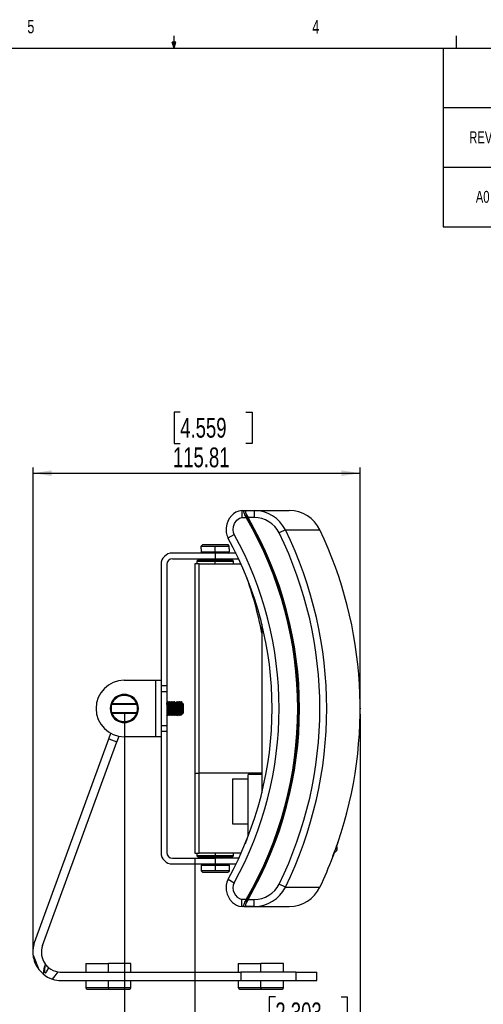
# Model space of a CAD drawing. Extents: x 11 to 421, y 5 to 275.
# Tile 9 of 10: x 189 to 271, y 101 to 275. Entities that reach past the tile are written whole.
import ezdxf
from ezdxf.enums import TextEntityAlignment as Align

# ---------------------------------------------------------------- set-up
doc = ezdxf.new("R2010")
doc.units = 0
doc.header["$PDSIZE"] = -1
doc.layers.get('0').update_dxf_attribs({"linetype": 'CONTINUOUS'})
doc.dimstyles.new('SLDDIMSTYLE0', dxfattribs={"dimtxt": 3.5, "dimasz": 3.302, "dimexe": 0, "dimexo": 0.0625, "dimgap": 0.875, "dimtad": 1, "dimlfac": 2, "dimrnd": 1e-09, "dimzin": 4, "dimsah": 1, "dimcen": 0.09, "dimazin": 3, "dimtfac": 1, "dimtofl": 0, "dimtmove": 0, "dimatfit": 3})
doc.dimstyles.new('SLDDIMSTYLE1', dxfattribs={"dimtxt": 3.5, "dimasz": 3.302, "dimexe": 0, "dimexo": 0.0625, "dimgap": 0.875, "dimtad": 1, "dimlfac": 2, "dimrnd": 1e-09, "dimzin": 12, "dimsah": 1, "dimcen": 0.09, "dimazin": 3, "dimtfac": 1, "dimtofl": 0, "dimtmove": 0, "dimatfit": 3})
doc.dimstyles.new('SLDDIMSTYLE2', dxfattribs={"dimtxt": 3.5, "dimasz": 3.302, "dimexe": 0, "dimexo": 0.0625, "dimgap": 0.875, "dimtad": 1, "dimlfac": 2, "dimrnd": 1e-09, "dimzin": 4, "dimsah": 1, "dimcen": 0.09, "dimazin": 3, "dimtfac": 1, "dimtmove": 0, "dimatfit": 3})

# ---------------------------------------------------------------- blocks, each defined once
blk = doc.blocks.new('SW_TABLEANNOTATION_0')
at = {"color": 0, "linetype": 'CONTINUOUS'}
for p, q in [((0, 0), (0, -10.54)), ((0, 0), (15.24, 0)), ((15.24, 0), (91.44, 0)), ((91.44, 0), (121.92, 0)), ((121.92, 0), (152.4, 0)), ((152.4, 0), (152.4, -10.54)), ((0, -10.54), (0, -21.07)), ((0, -10.54), (15.24, -10.54)), ((15.24, -10.54), (15.24, -21.07)), ((15.24, -10.54), (91.44, -10.54)), ((91.44, -10.54), (91.44, -21.07)), ((91.44, -10.54), (121.92, -10.54)), ((121.92, -10.54), (121.92, -21.07)), ((121.92, -10.54), (152.4, -10.54)), ((152.4, -10.54), (152.4, -21.07)), ((0, -21.07), (15.24, -21.07)), ((0, -21.07), (0, -31.61)), ((15.24, -21.07), (91.44, -21.07)), ((15.24, -21.07), (15.24, -31.61)), ((91.44, -21.07), (121.92, -21.07)), ((91.44, -21.07), (91.44, -31.61)), ((121.92, -21.07), (152.4, -21.07)), ((121.92, -21.07), (121.92, -31.61)), ((152.4, -21.07), (152.4, -31.61)), ((0, -31.61), (15.24, -31.61)), ((15.24, -31.61), (91.44, -31.61)), ((91.44, -31.61), (121.92, -31.61)), ((121.92, -31.61), (152.4, -31.61))]:
    blk.add_line(p, q, dxfattribs=at)
at = {"color": 0, "linetype": 'CONTINUOUS', "width": 0.7}
for s, height, p in [('REVISIONS', 2.117, (69.28, -6.95)), ('REV.', 2.117, (4.63, -17.49)), ('DESCRIPTION', 2.1167, (44.48, -17.49)), ('DATE', 2.117, (103.23, -17.49)), ('APPROVED', 2.117, (129.56, -17.49)), ('A0', 2.117, (5.79, -28.02)), ('INITIAL RELEASE', 2.1167, (43.12, -28.02)), ('4/6/2023', 2.117, (100.75, -28.02)), ('KT', 2.117, (135.73, -28.02))]:
    blk.add_text(s, height=height, dxfattribs=at).set_placement(p, align=Align.BOTTOM_LEFT)
blk = doc.blocks.new('_D_3')
at = {"color": 7, "linetype": 'CONTINUOUS'}
for p, q in [((248.88, 152.44), (248.88, 90.65)), ((219.63, 126.87), (219.63, 90.65)), ((233.86, 102.44), (232.79, 102.44)), ((232.79, 102.44), (232.79, 96.88)), ((245.49, 102.44), (246.56, 102.44)), ((246.56, 102.44), (246.56, 96.88)), ((232.79, 96.88), (233.86, 96.88)), ((246.56, 96.88), (245.49, 96.88)), ((219.63, 91.65), (213.28, 91.65)), ((248.88, 91.65), (219.63, 91.65)), ((248.88, 91.65), (255.23, 91.65))]:
    blk.add_line(p, q, dxfattribs=at)
for points in [[(219.63, 91.65), (216.32, 92.15), (216.32, 91.14)], [(248.88, 91.65), (252.18, 91.14), (252.18, 92.15)]]:
    blk.add_solid(points, dxfattribs=at)
at = {"color": 7, "linetype": 'CONTINUOUS', "width": 0.7}
for s, p in [('2.303', (233.86, 96.88)), ('58.50', (233.86, 91.65))]:
    blk.add_text(s, height=3.5, dxfattribs=at).set_placement(p, align=Align.BOTTOM_LEFT)
blk = doc.blocks.new('_D_4')
at = {"color": 7, "linetype": 'CONTINUOUS'}
for p, q in [((207.13, 152.44), (207.13, 77.48)), ((248.88, 152.44), (248.88, 77.48)), ((222.46, 89.27), (221.39, 89.27)), ((221.39, 89.27), (221.39, 83.72)), ((234.09, 89.27), (235.16, 89.27)), ((235.16, 89.27), (235.16, 83.72)), ((221.39, 83.72), (222.46, 83.72)), ((235.16, 83.72), (234.09, 83.72)), ((207.13, 78.48), (248.88, 78.48))]:
    blk.add_line(p, q, dxfattribs=at)
for points in [[(207.13, 78.48), (210.43, 77.97), (210.43, 78.99)], [(248.88, 78.48), (245.57, 78.99), (245.57, 77.97)]]:
    blk.add_solid(points, dxfattribs=at)
at = {"color": 7, "linetype": 'CONTINUOUS', "width": 0.7}
for s, p in [('3.287', (222.46, 83.72)), ('83.50', (222.46, 78.48))]:
    blk.add_text(s, height=3.5, rotation=360, dxfattribs=at).set_placement(p, align=Align.BOTTOM_LEFT)
blk = doc.blocks.new('_D_5')
at = {"color": 7, "linetype": 'CONTINUOUS'}
for p, q in [((217.02, 205.88), (215.96, 205.88)), ((215.96, 205.88), (215.96, 200.32)), ((228.66, 205.88), (229.73, 205.88)), ((229.73, 205.88), (229.73, 200.32)), ((215.96, 200.32), (217.02, 200.32)), ((229.73, 200.32), (228.66, 200.32)), ((190.97, 110.82), (190.97, 196.08)), ((248.88, 154.44), (248.88, 196.08)), ((190.97, 195.08), (248.88, 195.08))]:
    blk.add_line(p, q, dxfattribs=at)
for points in [[(190.97, 195.08), (194.27, 194.58), (194.27, 195.59)], [(248.88, 195.08), (245.57, 195.59), (245.57, 194.58)]]:
    blk.add_solid(points, dxfattribs=at)
at = {"color": 7, "linetype": 'CONTINUOUS', "width": 0.7}
for s, p in [('4.559', (217.02, 200.32)), ('115.81', (215.73, 195.08))]:
    blk.add_text(s, height=3.5, dxfattribs=at).set_placement(p, align=Align.BOTTOM_LEFT)

msp = doc.modelspace()

# ---------------------------------------------------------------- linework, layer by layer
at = {"color": 7, "linetype": 'CONTINUOUS'}
for p, q in [((215.9254, 270.3087), (215.9254, 272.4626)), ((265.9317, 270.3087), (265.9317, 272.4626)), ((15.9068, 270.3087), (415.9568, 270.3087)), ((215.9254, 270.3087), (215.5889, 271.3737)), ((216.2443, 271.3737), (215.5889, 271.3737)), ((215.7467, 271.3737), (215.9254, 270.3087)), ((215.9254, 270.3087), (216.2443, 271.3737)), ((216.0501, 271.3737), (215.9254, 270.3087)), ((227.9383, 188.4692), (227.9383, 187.2192)), ((227.9383, 188.4692), (228.2757, 188.4692)), ((228.2757, 188.4692), (230.1069, 188.4692)), ((228.6105, 188.4692), (230.1069, 188.4692)), ((230.1069, 188.4692), (236.3323, 188.4692)), ((227.9383, 187.2192), (228.694, 187.2192)), ((230.1069, 187.2192), (229.027, 187.2192)), ((229.1546, 186.6692), (229.3087, 186.6692)), ((235.6278, 185.0435), (234.5323, 184.5072)), ((235.6278, 185.0435), (241.752, 185.0435)), ((225.4873, 183.6638), (226.5715, 184.2624)), ((220.7252, 181.6942), (220.7252, 181.1942)), ((220.7252, 181.6942), (220.7498, 181.6942)), ((220.7252, 181.1942), (220.9752, 180.9442)), ((220.7252, 181.1942), (223.2252, 181.1942)), ((220.7498, 182.1942), (223.2252, 182.1942)), ((220.7498, 181.6942), (220.7498, 182.1942)), ((221.0026, 182.4442), (225.4478, 182.4442)), ((223.2252, 182.1942), (225.7006, 182.1942)), ((223.2252, 181.1942), (223.2252, 182.1942)), ((223.2252, 180.9442), (223.2252, 181.1942)), ((223.2252, 181.1942), (225.7252, 181.1942)), ((225.4752, 180.9442), (225.7252, 181.1942)), ((225.7006, 181.6942), (225.7006, 182.1942)), ((225.7006, 181.6942), (225.7252, 181.6942)), ((225.7252, 181.1942), (225.7252, 181.6942)), ((223.2252, 180.9442), (215.6252, 180.9442)), ((215.6252, 179.9442), (223.2252, 179.9442)), ((220.2252, 179.7692), (219.9752, 179.5192)), ((219.9752, 179.5192), (219.9752, 179.0192)), ((219.9752, 179.5192), (223.2252, 179.5192)), ((220.2252, 179.7692), (223.2252, 179.7692)), ((222.2053, 179.8107), (222.1225, 179.7692)), ((222.2002, 179.8317), (222.2002, 179.8082)), ((223.2252, 180.9442), (223.2252, 179.9442)), ((226.9199, 180.9442), (223.2252, 180.9442)), ((223.2252, 179.9442), (227.4005, 179.9442)), ((223.2252, 179.8692), (223.2252, 179.8942)), ((223.2252, 179.7692), (223.2252, 179.5192)), ((223.2252, 179.7692), (226.2252, 179.7692)), ((223.2252, 179.0192), (223.2252, 179.5192)), ((223.2252, 179.5192), (226.4752, 179.5192)), ((224.2502, 179.9317), (224.2502, 179.9442)), ((224.3779, 179.7692), (224.4722, 179.8165)), ((224.4581, 179.8221), (224.4753, 179.8192)), ((226.4752, 179.5192), (226.2252, 179.7692)), ((226.4752, 179.0192), (226.4752, 179.5192)), ((213.6252, 178.9442), (213.6252, 158.4442)), ((214.6252, 178.9442), (214.6252, 157.4442)), ((219.6252, 179.0192), (219.6252, 142.0043)), ((220.3752, 179.0192), (219.6252, 179.0192)), ((220.3752, 142.0043), (220.3752, 179.0192)), ((220.3752, 179.0192), (227.7932, 179.0192)), ((231.4753, 168.3446), (231.4753, 138.5461)), ((207.1252, 158.4442), (212.6252, 158.4442)), ((212.6252, 158.4442), (212.6252, 148.4442)), ((212.6252, 158.4442), (213.6252, 158.4442)), ((213.6252, 158.4442), (213.6252, 148.4442)), ((214.6252, 157.4442), (213.6252, 157.4442)), ((214.6252, 157.4442), (214.6252, 156.4442)), ((213.6252, 156.4442), (214.6252, 156.4442)), ((214.6252, 156.4442), (214.6252, 150.4442)), ((209.4763, 154.2942), (204.7742, 154.2942)), ((209.3686, 154.1442), (204.8819, 154.1442)), ((214.6377, 154.4692), (214.6252, 154.4692)), ((214.7002, 153.4442), (214.6752, 153.4442)), ((214.7474, 154.6771), (214.7502, 154.6943)), ((214.8877, 154.4692), (214.8642, 154.4692)), ((214.9502, 153.4442), (214.9252, 153.4442)), ((214.9974, 154.6769), (215.0002, 154.6942)), ((215.1377, 154.4692), (215.1142, 154.4692)), ((215.2502, 154.6942), (215.1377, 154.4692)), ((215.2002, 153.4442), (215.1752, 153.4442)), ((215.3877, 154.4692), (215.3627, 154.4692)), ((215.4502, 153.4442), (215.4252, 153.4442)), ((215.4974, 154.6771), (215.5002, 154.6942)), ((215.6377, 154.4692), (215.6142, 154.4692)), ((215.7002, 153.4442), (215.6752, 153.4442)), ((215.7474, 154.6771), (215.7502, 154.6943)), ((215.8877, 154.4692), (215.8642, 154.4692)), ((215.9502, 153.4442), (215.9252, 153.4442)), ((215.9974, 154.6769), (216.0002, 154.6942)), ((216.1377, 154.4692), (216.1142, 154.4692)), ((216.2002, 153.4442), (216.1752, 153.4442)), ((216.3877, 154.4692), (216.3627, 154.4692)), ((216.4502, 153.4442), (216.4252, 153.4442)), ((216.4974, 154.6771), (216.5002, 154.6942)), ((216.6377, 154.4692), (216.6142, 154.4692)), ((216.7002, 153.4442), (216.6752, 153.4442)), ((216.7474, 154.6771), (216.7502, 154.6943)), ((216.8877, 154.4692), (216.8642, 154.4692)), ((216.9502, 153.4442), (216.9252, 153.4442)), ((216.9974, 154.6769), (217.0002, 154.6942)), ((217.1375, 154.4692), (217.1142, 154.4692)), ((217.2502, 154.6942), (217.1377, 154.4692)), ((217.3627, 154.4692), (217.1377, 154.4692)), ((217.3752, 153.4442), (217.1752, 153.4442)), ((217.3627, 154.4692), (217.2502, 154.6942)), ((217.3752, 154.4692), (217.363, 154.4692)), ((217.6252, 154.2192), (217.3752, 154.4692)), ((217.3752, 153.4442), (217.3752, 154.4692)), ((217.3752, 152.4192), (217.3752, 153.4442)), ((217.6252, 153.4442), (217.3752, 153.4442)), ((217.6252, 153.4442), (217.6252, 154.2192)), ((217.6252, 152.6692), (217.6252, 153.4442)), ((204.7742, 152.5942), (209.4763, 152.5942)), ((204.8819, 152.7442), (209.3686, 152.7442)), ((214.7377, 152.4192), (214.7612, 152.4192)), ((214.9877, 152.4192), (215.0112, 152.4192)), ((215.2377, 152.4192), (215.2612, 152.4192)), ((215.4877, 152.4192), (215.5112, 152.4192)), ((215.7377, 152.4192), (215.7612, 152.4192)), ((215.9877, 152.4192), (216.0112, 152.4192)), ((216.2377, 152.4192), (216.2612, 152.4192)), ((216.4877, 152.4192), (216.5112, 152.4192)), ((216.7377, 152.4192), (216.7612, 152.4192)), ((216.9877, 152.4192), (217.0112, 152.4192)), ((217.2377, 152.4192), (217.3752, 152.4192)), ((217.3752, 152.4192), (217.6252, 152.6692)), ((213.6252, 150.4442), (214.6252, 150.4442)), ((214.6252, 150.4442), (214.6252, 149.4442)), ((204.3683, 148.0626), (204.7297, 149.0554)), ((206.1392, 148.5424), (205.7779, 147.5495)), ((212.6252, 148.4442), (207.1252, 148.4442)), ((213.6252, 148.4442), (212.6252, 148.4442)), ((213.6252, 149.4442), (214.6252, 149.4442)), ((213.6252, 148.4442), (213.6252, 127.9442)), ((214.6252, 149.4442), (214.6252, 127.9442)), ((191.2487, 112.0167), (204.3683, 148.0626)), ((192.6582, 111.5036), (205.7779, 147.5495)), ((204.3683, 148.0626), (205.7779, 147.5495)), ((219.6252, 142.0043), (219.6252, 127.8692)), ((219.6252, 142.0043), (220.3752, 142.0043)), ((231.4752, 142.0043), (220.3752, 142.0043)), ((220.3752, 127.8692), (220.3752, 142.0043)), ((231.4752, 141.7542), (229.0752, 141.7542)), ((229.0752, 130.9628), (229.0752, 141.7542)), ((230.2252, 141.7542), (230.2252, 142.0043)), ((226.2852, 140.9942), (229.0752, 140.9942)), ((226.2852, 140.9942), (226.2852, 133.0542)), ((226.2852, 133.0542), (229.0752, 133.0542)), ((229.0876, 131.1248), (228.4956, 129.4997)), ((219.6252, 127.8692), (220.3752, 127.8692)), ((219.9752, 127.8692), (219.9752, 127.3692)), ((219.9752, 127.3692), (220.2252, 127.1192)), ((223.2252, 127.3692), (219.9752, 127.3692)), ((227.7775, 127.8692), (220.3752, 127.8692)), ((223.2252, 127.8692), (223.2252, 127.3692)), ((223.2252, 127.1192), (223.2252, 127.3692)), ((226.4752, 127.3692), (223.2252, 127.3692)), ((226.2252, 127.1192), (226.4752, 127.3692)), ((226.4752, 127.3692), (226.4752, 127.8692)), ((215.6252, 126.9442), (223.2252, 126.9442)), ((215.6252, 125.9442), (223.2252, 125.9442)), ((223.2252, 127.1192), (220.2252, 127.1192)), ((220.9752, 125.9442), (220.7252, 125.6942)), ((220.7252, 125.6942), (220.7252, 125.1942)), ((223.2252, 125.6942), (220.7252, 125.6942)), ((222.1225, 127.1192), (222.2002, 127.0802)), ((222.2002, 127.0817), (222.2002, 127.0582)), ((226.2252, 127.1192), (223.2252, 127.1192)), ((223.2252, 126.9442), (223.2252, 125.9442)), ((227.4022, 126.9442), (223.2252, 126.9442)), ((223.2252, 125.9442), (223.2252, 125.6942)), ((223.2252, 125.9442), (226.9297, 125.9442)), ((223.2252, 125.6942), (223.2252, 124.6942)), ((225.7252, 125.6942), (223.2252, 125.6942)), ((224.2502, 126.9442), (224.2502, 126.9552)), ((224.4722, 127.072), (224.3779, 127.1192)), ((224.4753, 127.0692), (224.4581, 127.072)), ((225.7252, 125.6942), (225.4752, 125.9442)), ((225.7252, 125.1942), (225.7252, 125.6942)), ((220.7498, 125.1942), (220.7252, 125.1942)), ((220.7498, 125.1942), (220.7498, 124.6942)), ((223.2252, 124.6942), (220.7498, 124.6942)), ((225.4478, 124.4442), (221.0026, 124.4442)), ((225.7006, 124.6942), (223.2252, 124.6942)), ((225.7252, 125.1942), (225.7006, 125.1942)), ((225.7006, 125.1942), (225.7006, 124.6942)), ((225.4872, 123.2247), (226.5715, 122.6261)), ((235.6278, 121.8449), (234.5323, 122.3812)), ((229.3087, 120.2192), (229.1546, 120.2192)), ((235.6278, 121.8449), (241.752, 121.8449)), ((228.694, 119.6692), (227.9383, 119.6692)), ((229.027, 119.6692), (230.1069, 119.6692)), ((230.1069, 118.4192), (230.1069, 119.6692)), ((228.2757, 118.4192), (227.9383, 118.4192)), ((228.2757, 118.4192), (230.1069, 118.4192)), ((230.1069, 118.4192), (228.6105, 118.4192)), ((230.1069, 118.4192), (236.3323, 118.4192)), ((190.9712, 109.8169), (191.9929, 107.2465)), ((200.3064, 108.3066), (200.3064, 106.8066)), ((200.3064, 108.3066), (204.3064, 108.3066)), ((204.3064, 106.8066), (204.3064, 108.3066)), ((208.3064, 108.3066), (204.3064, 108.3066)), ((208.3064, 106.8066), (208.3064, 108.3066)), ((227.3064, 108.3066), (227.3064, 106.8066)), ((227.3064, 108.3066), (231.3064, 108.3066)), ((231.3064, 106.8066), (231.3064, 108.3066)), ((235.3064, 108.3066), (231.3064, 108.3066)), ((235.3064, 106.8066), (235.3064, 108.3066)), ((192.7337, 106.4759), (191.9929, 107.2465)), ((195.9472, 106.8066), (227.7777, 106.8066)), ((227.7777, 106.8066), (227.7777, 105.3066)), ((237.4613, 106.8066), (227.7777, 106.8066)), ((237.4613, 106.8066), (237.4613, 105.3066)), ((237.4613, 106.8066), (241.1909, 106.8066)), ((241.1909, 105.3066), (241.1909, 106.8066)), ((195.9472, 105.3066), (227.7777, 105.3066)), ((200.3064, 105.3066), (200.3064, 104.0566)), ((204.3064, 104.0566), (204.3064, 105.3066)), ((208.3064, 104.0566), (208.3064, 105.3066)), ((227.3064, 105.3066), (227.3064, 104.0566)), ((227.7777, 105.3066), (237.4613, 105.3066)), ((231.3064, 104.0566), (231.3064, 105.3066)), ((235.3064, 104.0566), (235.3064, 105.3066)), ((237.4613, 105.3066), (241.1909, 105.3066)), ((200.3064, 104.0566), (204.3064, 104.0566)), ((200.5564, 103.8066), (204.3064, 103.8066)), ((204.3064, 104.0566), (204.3064, 103.8066)), ((204.3064, 104.0566), (208.3064, 104.0566)), ((204.3064, 103.8066), (208.0564, 103.8066)), ((227.3064, 104.0566), (231.3064, 104.0566)), ((227.5564, 103.8066), (231.3064, 103.8066)), ((231.3064, 104.0566), (231.3064, 103.8066)), ((231.3064, 104.0566), (235.3064, 104.0566)), ((231.3064, 103.8066), (235.0564, 103.8066))]:
    msp.add_line(p, q, dxfattribs=at)
at = {"color": 7, "linetype": 'CONTINUOUS', "flags": 128}
for points in [[(227.982, 188.4661), (227.3685, 188.3852), (226.8631, 188.1765), (226.4597, 187.9077), (226.1405, 187.6156), (225.6943, 187.0359), (225.4305, 186.5245), (225.2613, 186.0331), (225.147, 185.3874), (225.1731, 184.5756), (225.2838, 184.112), (225.4996, 183.6239)], [(228.2757, 188.4692), (228.2277, 188.4463), (228.2099, 188.3773), (228.2218, 188.2653), (228.2631, 188.1155), (228.3327, 187.9312), (228.4281, 187.7188), (228.694, 187.2192)], [(228.6105, 188.4692), (228.5632, 188.4467), (228.5445, 188.381), (228.5546, 188.2747), (228.5935, 188.1285), (228.6603, 187.9475), (228.7565, 187.7301), (229.027, 187.2192)], [(230.1069, 188.4692), (230.1069, 188.3741), (230.1069, 188.1031), (230.1069, 187.6976), (230.1069, 187.2192)], [(226.5715, 184.2624), (226.4413, 184.5952), (226.3814, 185.0625), (226.455, 185.6676), (226.6535, 186.1988), (227.0358, 186.7467), (227.2814, 186.9665), (227.5253, 187.1149), (227.7477, 187.1954), (227.9383, 187.2192)], [(228.7483, 187.9192), (228.698, 187.8913), (228.6825, 187.8103), (228.6998, 187.6884), (228.7479, 187.5243), (228.819, 187.3396), (228.9176, 187.1203), (229.1546, 186.6692)], [(229.0445, 187.3109), (229.1066, 187.1221), (229.3087, 186.6692)], [(220.7498, 182.1942), (220.8929, 182.3357), (221.0026, 182.4442)], [(225.4478, 182.4442), (225.5879, 182.3058), (225.7006, 182.1942)], [(221.9782, 179.9415), (222.0918, 179.8846), (222.2002, 179.8302)], [(224.4736, 179.8213), (224.3594, 179.8785), (224.2502, 179.9332)], [(214.7482, 154.6926), (214.6909, 154.5783), (214.6362, 154.4692)], [(214.8668, 154.4642), (214.8095, 154.5783), (214.7523, 154.6926)], [(214.753, 154.6771), (214.7658, 154.5991), (214.7815, 154.3281), (214.7971, 153.9226), (214.8127, 153.4442), (214.8283, 152.9659), (214.844, 152.5603), (214.8596, 152.2894), (214.8752, 152.1942), (214.878, 152.2115)], [(214.9982, 154.6925), (214.9409, 154.5783), (214.8862, 154.4692)], [(215.1167, 154.4642), (215.0595, 154.5783), (215.0023, 154.6925)], [(215.003, 154.6771), (215.0158, 154.599), (215.0315, 154.3281), (215.0471, 153.9226), (215.0627, 153.4442), (215.0783, 152.9659), (215.094, 152.5603), (215.1096, 152.2894), (215.1252, 152.1942), (215.128, 152.2113)], [(215.2336, 154.5813), (215.2346, 154.5991), (215.2502, 154.6942)], [(215.2502, 154.6942), (215.2658, 154.5991), (215.2815, 154.3281), (215.2971, 153.9226), (215.3127, 153.4442), (215.3283, 152.9658), (215.344, 152.5603), (215.3596, 152.2893), (215.3752, 152.1942), (215.378, 152.2115)], [(215.3803, 154.3773), (215.3232, 154.4825), (215.2662, 154.5878)], [(215.4982, 154.6925), (215.4409, 154.5783), (215.3862, 154.4692)], [(215.6168, 154.4642), (215.5595, 154.5783), (215.5023, 154.6925)], [(215.503, 154.6769), (215.5158, 154.599), (215.5315, 154.3281), (215.5471, 153.9225), (215.5627, 153.4442), (215.5783, 152.9659), (215.594, 152.5604), (215.6096, 152.2894), (215.6252, 152.1942), (215.628, 152.2113)], [(215.7482, 154.6926), (215.6909, 154.5783), (215.6362, 154.4692)], [(215.8668, 154.4642), (215.8095, 154.5783), (215.7523, 154.6926)], [(215.753, 154.6771), (215.7658, 154.5991), (215.7815, 154.3281), (215.7971, 153.9226), (215.8127, 153.4442), (215.8283, 152.9659), (215.844, 152.5603), (215.8596, 152.2894), (215.8752, 152.1942), (215.878, 152.2115)], [(215.9982, 154.6925), (215.9409, 154.5783), (215.8862, 154.4692)], [(216.1167, 154.4642), (216.0595, 154.5783), (216.0023, 154.6925)], [(216.003, 154.6771), (216.0158, 154.599), (216.0315, 154.3281), (216.0471, 153.9226), (216.0627, 153.4442), (216.0783, 152.9659), (216.094, 152.5603), (216.1096, 152.2894), (216.1252, 152.1942), (216.128, 152.2113)], [(216.3803, 154.3773), (216.3232, 154.4825), (216.2662, 154.5878)], [(216.2669, 154.5813), (216.2815, 154.3281), (216.2971, 153.9226), (216.3127, 153.4442), (216.3283, 152.9658), (216.344, 152.5603), (216.3596, 152.2893), (216.3752, 152.1942), (216.378, 152.2115)], [(216.4982, 154.6925), (216.4409, 154.5783), (216.3862, 154.4692)], [(216.6168, 154.4642), (216.5595, 154.5783), (216.5023, 154.6925)], [(216.503, 154.6769), (216.5158, 154.599), (216.5315, 154.3281), (216.5471, 153.9225), (216.5627, 153.4442), (216.5783, 152.9659), (216.594, 152.5604), (216.6096, 152.2894), (216.6252, 152.1942), (216.628, 152.2113)], [(216.7482, 154.6926), (216.6909, 154.5783), (216.6362, 154.4692)], [(216.8668, 154.4642), (216.8095, 154.5783), (216.7523, 154.6926)], [(216.753, 154.6771), (216.7658, 154.5991), (216.7815, 154.3281), (216.7971, 153.9226), (216.8127, 153.4442), (216.8283, 152.9659), (216.844, 152.5603), (216.8596, 152.2894), (216.8752, 152.1942), (216.878, 152.2115)], [(216.9982, 154.6925), (216.9409, 154.5783), (216.8862, 154.4692)], [(217.1167, 154.4642), (217.0595, 154.5783), (217.0023, 154.6925)], [(217.003, 154.6771), (217.0158, 154.599), (217.0315, 154.3281), (217.0471, 153.9226), (217.0627, 153.4442), (217.0783, 152.9659), (217.094, 152.5603), (217.1096, 152.2894), (217.1252, 152.1942), (217.128, 152.2113)], [(214.6273, 152.1959), (214.6845, 152.3101), (214.7392, 152.4192)], [(214.7587, 152.4243), (214.8159, 152.3101), (214.8732, 152.1959)], [(214.8773, 152.1959), (214.9345, 152.3101), (214.9892, 152.4192)], [(215.0087, 152.4243), (215.0659, 152.3101), (215.1231, 152.1959)], [(215.1273, 152.1959), (215.1845, 152.3101), (215.2392, 152.4192)], [(215.2587, 152.4242), (215.3159, 152.3101), (215.3732, 152.1959)], [(215.3773, 152.1959), (215.4345, 152.3101), (215.4892, 152.4192)], [(215.5087, 152.4243), (215.5659, 152.3101), (215.6231, 152.1959)], [(215.6273, 152.1959), (215.6845, 152.3101), (215.7392, 152.4192)], [(215.7587, 152.4243), (215.8159, 152.3101), (215.8732, 152.1959)], [(215.8773, 152.1959), (215.9345, 152.3101), (215.9892, 152.4192)], [(216.0087, 152.4243), (216.0659, 152.3101), (216.1231, 152.1959)], [(216.1273, 152.1959), (216.1845, 152.3101), (216.2392, 152.4192)], [(216.2587, 152.4242), (216.3159, 152.3101), (216.3732, 152.1959)], [(216.3773, 152.1959), (216.4345, 152.3101), (216.4892, 152.4192)], [(216.5087, 152.4243), (216.5659, 152.3101), (216.6231, 152.1959)], [(216.6273, 152.1959), (216.6845, 152.3101), (216.7392, 152.4192)], [(216.7587, 152.4243), (216.8159, 152.3101), (216.8732, 152.1959)], [(216.8773, 152.1959), (216.9345, 152.3101), (216.9892, 152.4192)], [(217.0087, 152.4243), (217.0659, 152.3101), (217.1231, 152.1959)], [(217.1273, 152.1959), (217.1845, 152.3101), (217.2392, 152.4192)], [(244.4869, 128.525), (244.675, 129.0483), (244.7628, 129.2917), (244.8406, 129.5064), (244.904, 129.6786), (244.9472, 129.7916), (244.9661, 129.8337), (244.9656, 129.8312)], [(244.7171, 129.0578), (244.8005, 129.2941), (244.9225, 129.6438), (244.9678, 129.7747), (244.9881, 129.8334), (244.9867, 129.8295)], [(244.0575, 127.2876), (244.0386, 127.2424), (244.0247, 127.2167), (244.0359, 127.2576), (244.0656, 127.3464), (244.1129, 127.482), (244.2235, 127.7923), (244.3481, 128.1392), (244.4869, 128.525)], [(244.045, 127.2115), (244.0735, 127.3167), (244.0779, 127.4359)], [(244.0483, 127.2201), (244.047, 127.2165), (244.0673, 127.2708), (244.1131, 127.3935), (244.236, 127.7249), (244.3341, 127.9925)], [(222.2053, 127.0607), (222.0918, 127.0038), (221.9782, 126.9469)], [(221.9923, 126.947), (222.0704, 126.9598), (222.3413, 126.9754), (222.7469, 126.9911), (223.2252, 127.0067), (223.7036, 127.0223), (224.1091, 127.0379), (224.3801, 127.0536), (224.4581, 127.0664)], [(224.2452, 126.9527), (224.3594, 127.0099), (224.4736, 127.0672)], [(221.0026, 124.4442), (220.8626, 124.5827), (220.7498, 124.6942)], [(225.7006, 124.6942), (225.5576, 124.5527), (225.4478, 124.4442)], [(225.4995, 123.2645), (225.2674, 122.7246), (225.1591, 122.2125), (225.1672, 121.321), (225.3335, 120.6187), (225.5565, 120.0956), (225.8317, 119.646), (226.2718, 119.1427), (226.9573, 118.6628), (227.4244, 118.4881), (227.9821, 118.4223)], [(229.1546, 120.2192), (228.9156, 119.764), (228.8168, 119.5437), (228.7459, 119.3585), (228.6994, 119.1982), (228.6825, 119.0784), (228.6978, 118.9973), (228.7483, 118.9692)], [(229.3087, 120.2192), (229.1071, 119.7678), (229.0421, 119.5705)], [(227.9384, 118.4192), (227.9384, 118.5144), (227.9383, 118.7853), (227.9383, 119.1909), (227.9383, 119.6692)], [(228.694, 119.6692), (228.427, 119.1674), (228.3323, 118.9564), (228.2633, 118.7737), (228.2221, 118.6249), (228.2098, 118.5126), (228.2274, 118.4426), (228.2757, 118.4192)], [(229.027, 119.6692), (228.7561, 119.1574), (228.6603, 118.9408), (228.5936, 118.7604), (228.5548, 118.6143), (228.5446, 118.5078), (228.5631, 118.4418), (228.6105, 118.4192)], [(190.9712, 109.8169), (190.9668, 110.7496), (191.2487, 112.0167)], [(193.125, 108.2364), (193.0128, 107.3171), (193.009, 106.9277), (193.0318, 106.7807), (193.0725, 106.6915), (193.0996, 106.6687), (193.1307, 106.6608), (193.1627, 106.6663), (193.1984, 106.6837), (193.2681, 106.7421), (193.3495, 106.8384), (193.7661, 107.5692)], [(193.1041, 108.2652), (193.1158, 108.2491), (193.125, 108.2364)], [(194.3945, 105.5537), (194.9101, 106.1217), (195.4054, 106.8487)], [(195.4054, 106.8487), (195.7056, 106.8149), (195.9472, 106.8066)]]:
    msp.add_lwpolyline(points, dxfattribs=at)
at = {"color": 7, "linetype": 'CONTINUOUS'}
msp.add_circle((207.1252, 153.4442), 2.35, dxfattribs=at)
for centre, radius, start, end in [((230.1333, 182.3502), 6.1191, 26.113442, 90.247251), ((236.3323, 182.4692), 6, 25.407068, 90), ((170.8164, 153.4442), 67.0117, 329.733897, 30.266103), ((170.9548, 153.4442), 67.1798, 329.817564, 30.182436), ((170.9006, 153.4442), 67.0628, 330.301821, 29.698179), ((230.1475, 182.3187), 4.9007, 26.523481, 90.474648), ((171.1509, 153.4442), 71.8038, 333.891132, 26.108868), ((175.2252, 153.4442), 73.65, 341.298771, 25.407068), ((170.9208, 153.4359), 62.3641, 331.028426, 28.98516), ((170.8745, 153.4442), 63.6546, 331.043454, 28.956546), ((171.1876, 153.4442), 70.5511, 333.877607, 26.122393), ((215.6252, 178.9442), 2, 90, 180), ((215.6252, 178.9442), 1, 90, 180), ((223.2592, 170.9014), 8.9929, 90.216225, 96.762425), ((223.2853, 170.235), 9.6344, 90.357073, 96.371472), ((223.1913, 188.862), 8.9929, 270.216225, 276.762425), ((223.4811, 189.7364), 9.968, 270.725711, 275.624956), ((163.7185, 153.4659), 69.0672, 11.097604, 19.955732), ((207.1252, 153.4442), 5, 90, 270), ((207.1252, 153.4442), 2.5, 19.876874, 160.123126), ((207.1252, 153.4442), 2.35, 21.204766, 158.795234), ((207.1252, 153.4442), 2.5, 160.123126, 199.876874), ((206.3482, 155.3111), 1.8739, 212.863891, 218.513045), ((207.1252, 153.4442), 2.35, 162.670144, 197.329856), ((207.9807, 155.2548), 1.7775, 321.333674, 327.28939), ((207.1252, 153.4442), 2.35, 342.670144, 17.329856), ((207.1252, 153.4442), 2.5, 340.123126, 19.876874), ((205.7074, 153.4103), 8.9929, 0.216225, 6.762425), ((223.6681, 153.4782), 8.9929, 180.216225, 186.762425), ((224.3345, 153.5043), 9.6344, 180.357073, 186.371472), ((205.2857, 153.384), 9.6398, 0.358165, 6.368552), ((205.9574, 153.4103), 8.9929, 0.216225, 6.762425), ((223.9181, 153.4782), 8.9929, 180.216225, 186.762425), ((224.5933, 153.5046), 9.6432, 180.358877, 186.366652), ((205.5394, 153.3841), 9.636, 0.357396, 6.370607), ((206.2074, 153.4103), 8.9929, 0.216225, 6.762425), ((224.1681, 153.4782), 8.9929, 180.216225, 186.762425), ((224.8362, 153.5043), 9.6361, 180.357422, 186.37054), ((192.3182, 152.7753), 23.1167, 1.658214, 3.971414), ((206.4574, 153.4103), 8.9929, 0.216225, 6.762425), ((224.4181, 153.4782), 8.9929, 180.216225, 186.762425), ((225.0943, 153.5047), 9.6442, 180.359085, 186.366097), ((206.0329, 153.3838), 9.6426, 0.358738, 6.367022), ((206.7074, 153.4103), 8.9929, 0.216225, 6.762425), ((224.6681, 153.4782), 8.9929, 180.216225, 186.762425), ((225.3345, 153.5043), 9.6344, 180.357073, 186.371472), ((206.2857, 153.384), 9.6398, 0.358165, 6.368552), ((206.9574, 153.4103), 8.9929, 0.216225, 6.762425), ((224.9181, 153.4782), 8.9929, 180.216225, 186.762425), ((225.5933, 153.5046), 9.6432, 180.358877, 186.366652), ((206.5394, 153.3841), 9.636, 0.357396, 6.370607), ((207.2074, 153.4103), 8.9929, 0.216225, 6.762425), ((225.1681, 153.4782), 8.9929, 180.216225, 186.762425), ((225.8362, 153.5043), 9.6361, 180.357422, 186.37054), ((193.3182, 152.7753), 23.1167, 1.658214, 3.971414), ((207.4574, 153.4103), 8.9929, 0.216225, 6.762425), ((225.4181, 153.4782), 8.9929, 180.216225, 186.762425), ((226.0943, 153.5047), 9.6442, 180.359085, 186.366097), ((207.0329, 153.3838), 9.6426, 0.358738, 6.367022), ((207.7074, 153.4103), 8.9929, 0.216225, 6.762425), ((225.6681, 153.4782), 8.9929, 180.216225, 186.762425), ((226.3345, 153.5043), 9.6344, 180.357073, 186.371472), ((207.2857, 153.384), 9.6398, 0.358165, 6.368552), ((207.9574, 153.4103), 8.9929, 0.216225, 6.762425), ((225.9181, 153.4782), 8.9929, 180.216225, 186.762425), ((226.5933, 153.5046), 9.6432, 180.358877, 186.366652), ((207.5394, 153.3841), 9.636, 0.357396, 6.370607), ((226.1681, 153.4782), 8.9929, 180.216225, 186.762425), ((206.2698, 151.6337), 1.7775, 141.333674, 147.28939), ((207.1252, 153.4442), 2.5, 199.876874, 340.123126), ((207.1252, 153.4442), 2.35, 201.204766, 338.795234), ((207.9023, 151.5774), 1.8739, 32.863891, 38.513045), ((244.0752, 128.6942), 0.75, 0, 33.028634), ((228.4736, 134.8653), 17.246, 340.337574, 342.937964), ((215.6252, 127.9442), 2, 180, 270), ((215.6252, 127.9442), 1, 180, 270), ((175.2252, 153.4442), 73.65, 334.592932, 339.141164), ((226.1787, 134.5948), 19.3145, 337.769778, 340.008655), ((244.0752, 128.6942), 0.75, 286.536463, 0), ((222.6503, 124.4039), 2.7154, 90.354475, 99.539826), ((228.4434, 121.697), 2.0898, 153.604574, 256.014205), ((230.1435, 124.5762), 4.9071, 269.572661, 333.42921), ((230.1331, 124.5385), 6.1193, 269.753994, 333.885314), ((236.3323, 124.4192), 6, 270, 334.592932), ((195.9472, 110.3066), 3.5, 160, 215.67831), ((195.9472, 110.3066), 5, 185.620443, 217.734574), ((206.0562, 104.6512), 13.4468, 164.40934, 172.201101), ((195.9472, 110.3066), 3.5, 216.261784, 231.452483), ((195.9472, 110.3066), 5, 230.007373, 251.908846), ((195.9472, 110.3066), 3.5, 231.452483, 261.096042), ((195.9472, 110.3066), 5, 251.908846, 270), ((200.5564, 104.0566), 0.25, 180, 269.999999), ((208.0564, 104.0566), 0.25, 270.000001, 0), ((227.5564, 104.0566), 0.25, 180, 269.999999), ((235.0564, 104.0566), 0.25, 270.000001, 0)]:
    msp.add_arc(centre, radius, start, end, dxfattribs=at)
msp.add_point((248.8752, 153.4442), dxfattribs=at)

# ---------------------------------------------------------------- block references
msp.add_blockref('SW_TABLEANNOTATION_0', (263.5568, 270.3087), dxfattribs=at)

# ---------------------------------------------------------------- texts
at = {"color": 7, "linetype": 'CONTINUOUS', "width": 0.7}
for s, p in [('5', (189.9588, 272.1974)), ('4', (240.3932, 272.1561))]:
    msp.add_text(s, height=2.3813, dxfattribs=at).set_placement(p, align=Align.BOTTOM_LEFT)

# ---------------------------------------------------------------- dimensions: what is measured, and where the dimension line sits
at = {"color": 7, "linetype": 'CONTINUOUS'}
for base, p1, p2, dimstyle, picture, middle in [((248.8752, 195.0832), (190.9712, 109.8169), (248.8752, 153.4442), 'SLDDIMSTYLE1', '_D_5', (222.8433, 195.0832)), ((248.8752, 78.4814), (207.1252, 153.4442), (248.8752, 153.4442), 'SLDDIMSTYLE0', '_D_4', (228.2757, 78.4814)), ((219.6252, 91.6455), (248.8752, 153.4442), (219.6252, 127.8692), 'SLDDIMSTYLE2', '_D_3', (239.6741, 91.6455))]:
    dim = msp.add_linear_dim(base=base, p1=p1, p2=p2, dimstyle=dimstyle, dxfattribs=at)
    dim.commit()
    dim.dimension.update_dxf_attribs({"geometry": picture, "text_midpoint": middle, "dimtype": 160})

doc.saveas('drawing.dxf')
